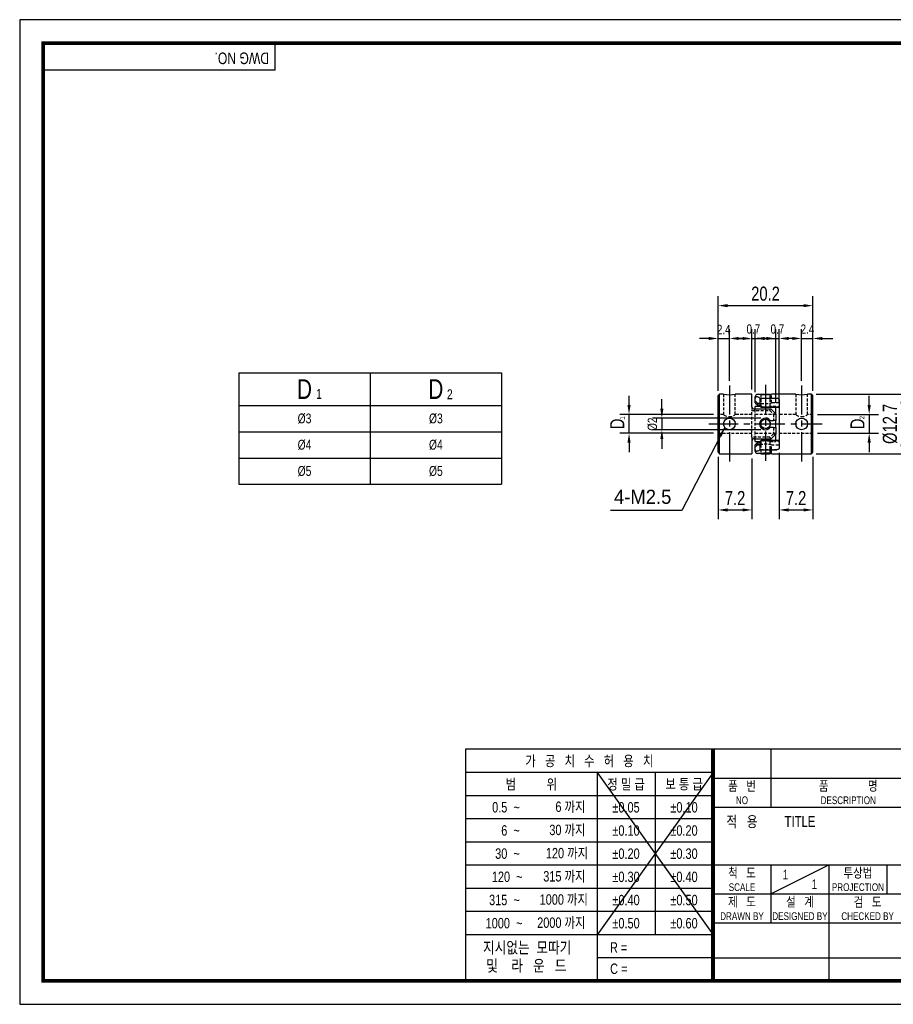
# Model space of a CAD drawing. Header units: millimetres. Extents: x 0 to 297, y 0 to 210.
# Tile 1 of 2: x 0 to 186, y 0 to 210. Entities that reach past the tile are written whole.
import ezdxf
from ezdxf.enums import TextEntityAlignment as Align

# ---------------------------------------------------------------- set-up
doc = ezdxf.new("R2010")
doc.units = ezdxf.units.MM
doc.header["$LTSCALE"] = 5
for name, pattern in [('CENTER', [2, 1.25, -0.25, 0.25, -0.25]), ('CENTER2', [1.125, 0.75, -0.125, 0.125, -0.125]), ('DASHED', [0.75, 0.5, -0.25]), ('HIDDEN', [0.375, 0.25, -0.125]), ('HIDDEN2', [0.1875, 0.125, -0.0625]), ('PHANTOM2', [1.25, 0.625, -0.125, 0.125, -0.125, 0.125, -0.125])]:
    doc.linetypes.add(name, pattern=pattern)
doc.layers.get('0').update_dxf_attribs({"linetype": 'CONTINUOUS'})
doc.layers.get('Defpoints').update_dxf_attribs({"linetype": 'CONTINUOUS'})
for name, color, linetype in [('BM', 2, 'CONTINUOUS'), ('C', 1, 'CENTER2'), ('CT', 1, 'CENTER'), ('D', 7, 'CONTINUOUS'), ('DIM', 7, 'CONTINUOUS'), ('H', 3, 'HIDDEN'), ('HD', 4, 'DASHED'), ('P', 4, 'PHANTOM2')]:
    doc.layers.add(name, color=color, linetype=linetype)
doc.styles.get("Standard").update_dxf_attribs({"font": 'Gulim.ttf', "width": 0.8, "height": 3})
doc.dimstyles.new('LIM', dxfattribs={"dimtxt": 2, "dimasz": 2, "dimexe": 2, "dimexo": 1, "dimgap": 1, "dimtad": 1, "dimdec": 3, "dimzin": 9, "dimdsep": 46, "dimtxsty": 'Standard', "dimcen": 3, "dimclrd": 1, "dimclre": 1, "dimadec": 0, "dimazin": 0, "dimtfac": 1, "dimtdec": 3, "dimtmove": 0, "dimatfit": 3, "dimfxl": 0, "dimtolj": 1, "dimtzin": 0, "dimarcsym": 0})

# ---------------------------------------------------------------- blocks, each defined once
blk = doc.blocks.new('*D230')
at = {"layer": 'Defpoints', "color": 0}
for p in [(169.11, 149.01), (148.91, 129.84), (169.11, 129.84)]:
    blk.add_point(p, dxfattribs=at)
at = {"layer": 'DIM', "color": 1, "lineweight": -2}
for p, q in [((148.91, 130.84), (148.91, 151.01)), ((169.11, 130.84), (169.11, 151.01)), ((150.91, 149.01), (167.11, 149.01))]:
    blk.add_line(p, q, dxfattribs=at)
at = {"layer": 'DIM', "color": 1}
for points in [[(150.91, 149.34), (150.91, 148.68), (148.91, 149.01)], [(167.11, 149.34), (167.11, 148.68), (169.11, 149.01)]]:
    blk.add_solid(points, dxfattribs=at)
at = {"layer": 'DIM', "color": 0, "insert": (159.01, 151.55), "char_height": 3, "attachment_point": 5}
blk.add_mtext('\\A1;20.2', dxfattribs=at)
blk = doc.blocks.new('*D231')
at = {"layer": 'Defpoints', "color": 0}
for p in [(148.91, 117.74), (156.11, 117.44), (156.11, 105.44)]:
    blk.add_point(p, dxfattribs=at)
at = {"layer": 'DIM', "color": 1, "lineweight": -2}
for p, q in [((148.91, 116.74), (148.91, 103.44)), ((156.11, 116.44), (156.11, 103.44)), ((150.91, 105.44), (154.11, 105.44))]:
    blk.add_line(p, q, dxfattribs=at)
at = {"layer": 'DIM', "color": 1}
for points in [[(150.91, 105.77), (150.91, 105.1), (148.91, 105.44)], [(154.11, 105.77), (154.11, 105.1), (156.11, 105.44)]]:
    blk.add_solid(points, dxfattribs=at)
at = {"layer": 'DIM', "color": 0, "insert": (152.51, 107.98), "char_height": 3, "attachment_point": 5}
blk.add_mtext('\\A1;7.2', dxfattribs=at)
blk = doc.blocks.new('*D232')
at = {"layer": 'Defpoints', "color": 0}
for p in [(129.91, 125.79), (148.91, 125.79), (148.91, 121.79)]:
    blk.add_point(p, dxfattribs=at)
at = {"layer": 'DIM', "color": 1, "lineweight": -2}
for p, q in [((129.91, 127.79), (129.91, 129.79)), ((147.91, 125.79), (127.91, 125.79)), ((129.91, 121.79), (129.91, 125.79)), ((147.91, 121.79), (127.91, 121.79)), ((129.91, 119.79), (129.91, 117.79))]:
    blk.add_line(p, q, dxfattribs=at)
at = {"layer": 'DIM', "color": 1}
for points in [[(129.57, 127.79), (130.24, 127.79), (129.91, 125.79)], [(129.57, 119.79), (130.24, 119.79), (129.91, 121.79)]]:
    blk.add_solid(points, dxfattribs=at)
at = {"layer": 'DIM', "color": 0, "insert": (127.4, 123.79), "char_height": 3, "attachment_point": 5, "rotation": 90}
blk.add_mtext('\\A1;D', dxfattribs=at)
blk = doc.blocks.new('*D233')
at = {"layer": 'Defpoints', "color": 0}
for p in [(161.91, 118.61), (169.11, 117.74), (169.11, 105.44)]:
    blk.add_point(p, dxfattribs=at)
at = {"layer": 'DIM', "color": 1, "lineweight": -2}
for p, q in [((161.91, 117.61), (161.91, 103.44)), ((169.11, 116.74), (169.11, 103.44)), ((163.91, 105.44), (167.11, 105.44))]:
    blk.add_line(p, q, dxfattribs=at)
at = {"layer": 'DIM', "color": 1}
for points in [[(163.91, 105.77), (163.91, 105.1), (161.91, 105.44)], [(167.11, 105.77), (167.11, 105.1), (169.11, 105.44)]]:
    blk.add_solid(points, dxfattribs=at)
at = {"layer": 'DIM', "color": 0, "insert": (165.51, 107.98), "char_height": 3, "attachment_point": 5}
blk.add_mtext('\\A1;7.2', dxfattribs=at)
blk = doc.blocks.new('*D234')
at = {"layer": 'Defpoints', "color": 0}
for p in [(168.81, 130.14), (168.81, 117.44), (188.11, 117.44)]:
    blk.add_point(p, dxfattribs=at)
at = {"layer": 'DIM', "color": 1, "lineweight": -2}
for p, q in [((169.81, 130.14), (190.11, 130.14)), ((188.11, 128.14), (188.11, 119.44)), ((169.81, 117.44), (190.11, 117.44))]:
    blk.add_line(p, q, dxfattribs=at)
at = {"layer": 'DIM', "color": 1}
for points in [[(187.77, 128.14), (188.44, 128.14), (188.11, 130.14)], [(187.77, 119.44), (188.44, 119.44), (188.11, 117.44)]]:
    blk.add_solid(points, dxfattribs=at)
at = {"layer": 'DIM', "color": 0, "insert": (185.56, 123.79), "char_height": 3, "attachment_point": 5, "rotation": 90}
blk.add_mtext('\\A1;%%c12.7', dxfattribs=at)
blk = doc.blocks.new('*D235')
at = {"layer": 'Defpoints', "color": 0}
for p in [(169.11, 125.79), (169.11, 121.79), (181.11, 121.79)]:
    blk.add_point(p, dxfattribs=at)
at = {"layer": 'DIM', "color": 1, "lineweight": -2}
for p, q in [((181.11, 127.79), (181.11, 129.79)), ((170.11, 125.79), (183.11, 125.79)), ((181.11, 125.79), (181.11, 121.79)), ((170.11, 121.79), (183.11, 121.79)), ((181.11, 119.79), (181.11, 117.79))]:
    blk.add_line(p, q, dxfattribs=at)
at = {"layer": 'DIM', "color": 1}
for points in [[(180.77, 127.79), (181.44, 127.79), (181.11, 125.79)], [(180.77, 119.79), (181.44, 119.79), (181.11, 121.79)]]:
    blk.add_solid(points, dxfattribs=at)
at = {"layer": 'DIM', "color": 0, "insert": (178.6, 123.79), "char_height": 3, "attachment_point": 5, "rotation": 90}
blk.add_mtext('\\A1;D', dxfattribs=at)

msp = doc.modelspace()

# ---------------------------------------------------------------- linework, layer by layer
for p, q in [((54.437, 199.2323), (54.437, 205)), ((54.437, 199.2323), (5, 199.2323)), ((46.7219, 134.7112), (102.7219, 134.7112)), ((46.7219, 134.7112), (46.7219, 110.9112)), ((102.7219, 134.7112), (102.7219, 110.9112)), ((46.7219, 110.9112), (102.7219, 110.9112)), ((95.0758, 54.437), (95.0758, 5)), ((147.8086, 54.437), (95.0758, 54.437)), ((292, 54.437), (147.8086, 54.437)), ((147.8086, 54.437), (147.8086, 5)), ((160.1679, 54.437), (160.1679, 42.0778)), ((147.8086, 49.4295), (95.0758, 49.4295)), ((147.8086, 49.4295), (123.0901, 14.8235)), ((123.0901, 49.4295), (147.8086, 14.8235)), ((123.0901, 49.4295), (123.0901, 5)), ((135.4493, 49.4295), (135.4493, 14.8235)), ((147.8086, 48.2574), (292, 48.2574)), ((147.8086, 44.4858), (95.0758, 44.4858)), ((147.8086, 42.0778), (292, 42.0778)), ((147.8086, 39.5421), (95.0758, 39.5421)), ((147.8086, 34.5984), (95.0758, 34.5984)), ((147.8086, 29.6547), (95.0758, 29.6547)), ((147.8086, 29.7185), (292, 29.7185)), ((160.1679, 23.5389), (172.5271, 29.7185)), ((160.1679, 29.7185), (160.1679, 17.3593)), ((172.5271, 29.7185), (172.5271, 5)), ((184.8864, 29.7185), (184.8864, 23.5389)), ((147.8086, 24.711), (95.0758, 24.711)), ((147.8086, 23.5389), (221.9642, 23.5389)), ((147.8086, 19.7673), (95.0758, 19.7673)), ((147.8086, 17.3593), (292, 17.3593)), ((147.8086, 14.8235), (95.0758, 14.8235)), ((147.8086, 9.8798), (123.0901, 9.8798)), ((147.8086, 9.8798), (221.9642, 9.8798))]:
    msp.add_line(p, q)
at = {"color": 4}
for p, q in [((74.7219, 134.7112), (74.7219, 110.9112)), ((46.7219, 127.7112), (102.7219, 127.7112))]:
    msp.add_line(p, q, dxfattribs=at)
at = {"color": 1}
for p, q in [((46.7219, 122.1112), (102.7219, 122.1112)), ((46.7219, 116.5112), (102.7219, 116.5112))]:
    msp.add_line(p, q, dxfattribs=at)
msp.add_lwpolyline([(297, 210), (0, 210), (0, 0), (297, 0)], close=True)
msp.add_lwpolyline([(292, 205, 0.8, 0.8, 0), (5, 205, 0.8, 0.8, 0), (5, 5, 0.8, 0.8, 0), (292, 5, 0.8, 0.8, 0)], format="xyseb", close=True)
at = {"const_width": 0.824}
msp.add_lwpolyline([(147.8086, 5), (147.8086, 54.437)], dxfattribs=at)
at = {"layer": 'BM', "linetype": 'Continuous'}
for p, q in [((149.2059, 130.1351), (148.9059, 129.8351)), ((148.9059, 117.7351), (148.9059, 129.8351)), ((149.2059, 117.4351), (149.2059, 130.1351)), ((150.0601, 130.1351), (149.2059, 130.1351)), ((156.1059, 130.1351), (152.5541, 130.1351)), ((156.1059, 127.4601), (156.1059, 130.1351)), ((156.8059, 129.2158), (156.8059, 129.5868)), ((156.8059, 128.2763), (156.8059, 129.2158)), ((156.8059, 128.2763), (156.8892, 128.1413)), ((157.3059, 127.7649), (156.8892, 128.1413)), ((158.0059, 130.0907), (157.3059, 130.0907)), ((157.8059, 129.2844), (161.4059, 129.2844)), ((157.8059, 129.2844), (157.8059, 127.5808)), ((158.0059, 130.1351), (160.0059, 130.1351)), ((158.0059, 130.1351), (158.0059, 130.0907)), ((160.0059, 130.091), (160.0059, 130.1351)), ((165.4577, 130.1351), (160.2517, 130.1351)), ((161.9059, 128.9636), (161.9059, 118.6066)), ((168.8059, 130.1351), (167.9517, 130.1351)), ((168.8059, 117.4351), (168.8059, 130.1351)), ((169.1059, 129.8351), (168.8059, 130.1351)), ((169.1059, 117.7351), (169.1059, 129.8351)), ((160.2059, 126.9601), (156.6059, 126.9601)), ((157.7225, 127.5351), (156.8059, 127.5351)), ((156.8059, 126.9607), (156.8059, 127.5351)), ((157.8059, 127.5808), (157.9778, 127.4259)), ((157.9778, 127.4259), (161.4059, 127.4259)), ((158.1175, 127.2654), (157.9778, 127.4259)), ((161.9059, 127.2654), (158.1174, 127.2654)), ((160.7059, 126.4601), (160.2059, 126.9601)), ((160.7059, 126.4601), (161.2059, 125.9601)), ((161.2059, 125.9621), (161.2059, 127.2693)), ((160.0059, 124.5351), (160.7059, 124.5351)), ((161.2059, 124.5351), (160.7059, 124.5351)), ((161.2059, 125.9601), (161.2059, 124.5351)), ((161.2059, 123.0343), (161.2059, 124.5351)), ((160.7059, 123.0351), (160.0059, 123.0351)), ((160.7059, 123.0351), (161.2059, 123.0351)), ((161.2059, 123.0351), (161.2059, 121.6101)), ((156.1059, 120.1101), (156.1059, 117.4351)), ((156.6059, 120.6101), (160.2059, 120.6101)), ((156.8059, 120.0351), (156.8059, 120.6101)), ((156.8059, 120.0351), (157.7225, 120.0351)), ((156.8892, 119.4289), (157.3059, 119.8053)), ((156.8892, 119.4289), (157.3059, 119.8053)), ((157.9778, 120.1443), (157.8059, 119.9894)), ((157.8059, 119.9894), (157.8059, 118.2859)), ((157.9778, 120.1443), (158.1175, 120.3048)), ((161.4059, 120.1443), (157.9778, 120.1443)), ((158.1175, 120.3048), (161.9059, 120.3048)), ((160.2059, 120.6101), (160.7059, 121.1101)), ((161.2059, 121.6101), (160.7059, 121.1101)), ((161.2059, 120.302), (161.2059, 121.6101)), ((148.9059, 117.7351), (149.2059, 117.4351)), ((156.8892, 119.4289), (156.8059, 119.2939)), ((156.8059, 118.3545), (156.8059, 119.2939)), ((156.8059, 117.9834), (156.8059, 118.3545)), ((157.8059, 118.2859), (161.4059, 118.2859)), ((168.8059, 117.4351), (169.1059, 117.7351)), ((149.2059, 117.4351), (156.1059, 117.4351)), ((158.0059, 117.4796), (157.3059, 117.4796)), ((158.0059, 117.4796), (158.0059, 117.4351)), ((158.0059, 117.4351), (160.0059, 117.4351)), ((160.0059, 117.4351), (160.0059, 117.4793)), ((160.2541, 117.4351), (168.8059, 117.4351))]:
    msp.add_line(p, q, dxfattribs=at)
at = {"layer": 'BM', "linetype": 'HIDDEN2'}
for p, q in [((156.1059, 127.4601), (156.1059, 126.6222)), ((158.0093, 127.5351), (157.7225, 127.5351)), ((158.1175, 127.2654), (157.9778, 127.4259)), ((157.7225, 120.0351), (158.0086, 120.0351)), ((157.9778, 120.1443), (158.1175, 120.3048)), ((161.4059, 118.2859), (157.8059, 118.2859))]:
    msp.add_line(p, q, dxfattribs=at)
at = {"layer": 'BM', "linetype": 'Continuous'}
for centre, radius in [((151.3059, 123.7851), 1.25), ((159.0059, 123.7851), 1), ((166.7059, 123.7851), 1.25)]:
    msp.add_circle(centre, radius, dxfattribs=at)
at = {"layer": 'BM', "linetype": 'HIDDEN2'}
msp.add_circle((159.0059, 123.7851), 1, dxfattribs=at)
at = {"layer": 'BM', "linetype": 'Continuous'}
for centre, radius, start, end in [((151.3058, 136.3572), 6.3464, 258.641924, 281.357516), ((157.3077, 129.5888), 0.5018, 90.208622, 180.2285), ((154.8577, 123.7891), 4.803, 52.133962, 64.977905), ((154.6309, 123.7851), 6.35, 60, 65.085848), ((159.0078, 136.3456), 6.3346, 260.900817, 281.362078), ((166.7059, 136.3572), 6.3464, 258.640341, 281.358076), ((156.6059, 127.4601), 0.5, 180, 270), ((155.1768, 123.3964), 4.8597, 52.763148, 64.016481), ((159.0059, 123.7851), 1.25, 36.869898, 323.130102), ((156.6059, 120.1101), 0.5, 90, 180), ((154.8576, 123.7813), 4.8032, 295.022075, 307.865538), ((155.1766, 124.174), 4.86, 295.984227, 307.237099), ((157.3076, 117.9813), 0.5017, 179.757417, 269.805461), ((154.6309, 123.7851), 6.35, 294.914152, 300), ((159.0078, 111.2249), 6.3344, 78.638375, 99.10051)]:
    msp.add_arc(centre, radius, start, end, dxfattribs=at)
for centre, major_axis, start_param, end_param in [((161.4059, 127.6634), (0.5, 0), 4.71238898, 6.28318531), ((161.4059, 119.9068), (-0.5, 0), 3.14159265, 4.71238898)]:
    msp.add_ellipse(centre, major_axis=major_axis, ratio=0.47498587, start_param=start_param, end_param=end_param, dxfattribs=at)
for points, knots in [([(157.3059, 129.5442), (157.2493, 129.5705), (157.1895, 129.5866), (157.13, 129.5879), (157.0869, 129.5888), (157.0431, 129.5819), (157.0018, 129.5646), (156.9697, 129.5512), (156.9383, 129.531), (156.9108, 129.5038), (156.8881, 129.4814), (156.8676, 129.4536), (156.8514, 129.4219), (156.8351, 129.3901), (156.8227, 129.3536), (156.8153, 129.3158), (156.8089, 129.2834), (156.8059, 129.2494), (156.8059, 129.2158)], [0, 0, 0, 0, 0.27727012, 0.27727012, 0.27727012, 0.47730408, 0.47730408, 0.47730408, 0.63312106, 0.63312106, 0.63312106, 0.76137616, 0.76137616, 0.76137616, 0.89017892, 0.89017892, 0.89017892, 1, 1, 1, 1]), ([(161.4059, 129.2844), (161.4561, 129.2844), (161.5071, 129.2799), (161.5543, 129.2713), (161.6015, 129.2628), (161.6463, 129.25), (161.6857, 129.234), (161.7269, 129.2174), (161.7633, 129.1969), (161.7932, 129.1741), (161.8268, 129.1484), (161.853, 129.1192), (161.8714, 129.0884), (161.8946, 129.0494), (161.9059, 129.0068), (161.9059, 128.9636)], [0, 0, 0, 0, 0.17550128, 0.17550128, 0.17550128, 0.35044549, 0.35044549, 0.35044549, 0.53328294, 0.53328294, 0.53328294, 0.73917562, 0.73917562, 0.73917562, 1, 1, 1, 1]), ([(156.8059, 118.3545), (156.8059, 118.3155), (156.81, 118.2759), (156.8186, 118.2389), (156.8273, 118.2017), (156.8409, 118.1662), (156.8582, 118.1356), (156.8746, 118.1066), (156.8947, 118.0814), (156.9165, 118.0609), (156.9457, 118.0336), (156.9787, 118.0139), (157.0125, 118.0014), (157.0591, 117.9841), (157.1083, 117.9794), (157.1563, 117.9839), (157.207, 117.9886), (157.2576, 118.0036), (157.3059, 118.0261)], [0, 0, 0, 0, 0.1277866, 0.1277866, 0.1277866, 0.25635561, 0.25635561, 0.25635561, 0.37775071, 0.37775071, 0.37775071, 0.54001803, 0.54001803, 0.54001803, 0.76397071, 0.76397071, 0.76397071, 1, 1, 1, 1]), ([(161.9059, 118.6066), (161.9059, 118.5576), (161.8913, 118.5092), (161.8611, 118.4659), (161.8381, 118.4328), (161.8052, 118.4018), (161.7637, 118.3757), (161.7219, 118.3494), (161.6698, 118.3271), (161.612, 118.3118), (161.5621, 118.2985), (161.5064, 118.2899), (161.4504, 118.287), (161.4356, 118.2862), (161.4207, 118.2859), (161.4059, 118.2859)], [0, 0, 0, 0, 0.29684631, 0.29684631, 0.29684631, 0.52350933, 0.52350933, 0.52350933, 0.7523319, 0.7523319, 0.7523319, 0.94896129, 0.94896129, 0.94896129, 1, 1, 1, 1])]:
    msp.add_open_spline(points, degree=3, knots=knots, dxfattribs=at)
at = {"layer": 'C'}
msp.add_line((147.8086, 49.4295), (147.8086, 49.3961), dxfattribs=at)
at = {"layer": 'CT'}
for p, q in [((151.3058, 132.0108), (151.3058, 115.4351)), ((159.0059, 132.1351), (159.0059, 115.4351)), ((166.7059, 132.0108), (166.7059, 115.4351)), ((146.9059, 123.7851), (171.1059, 123.7851))]:
    msp.add_line(p, q, dxfattribs=at)
at = {"layer": 'DIM', "color": 1}
for p, q in [((148.9059, 130.8351), (148.9059, 144.0108)), ((151.3058, 133.0108), (151.3058, 144.0108)), ((156.1059, 131.1351), (156.1059, 144.0108)), ((156.8059, 130.5868), (156.8059, 144.0108)), ((161.2059, 128.2654), (161.2059, 144.0108)), ((161.9059, 128.2654), (161.9059, 144.0108)), ((166.7059, 133.0108), (166.7059, 144.0108)), ((169.1059, 130.8351), (169.1059, 144.0108)), ((146.9059, 142.0108), (144.9059, 142.0108)), ((148.9059, 142.0108), (151.3058, 142.0108)), ((154.1059, 142.0108), (152.1059, 142.0108)), ((153.3058, 142.0108), (155.5688, 142.0108)), ((155.9671, 142.0108), (157.7407, 142.0108)), ((156.1059, 142.0108), (156.8059, 142.0108)), ((159.2059, 142.0108), (157.2059, 142.0108)), ((158.8059, 142.0108), (161.5023, 142.0108)), ((161.2059, 142.0108), (161.9059, 142.0108)), ((164.7059, 142.0108), (162.7059, 142.0108)), ((166.7059, 142.0108), (169.1059, 142.0108)), ((171.1059, 142.0108), (173.3219, 142.0108)), ((136.9059, 127.0351), (136.9059, 129.0351)), ((158.0059, 125.0351), (134.9059, 125.0351)), ((136.9059, 125.0351), (136.9059, 122.5351)), ((158.0059, 122.5351), (134.9059, 122.5351)), ((136.9059, 120.5351), (136.9059, 118.4633))]:
    msp.add_line(p, q, dxfattribs=at)
for points in [[(146.9059, 142.3441), (146.9059, 141.6775), (148.9059, 142.0108)], [(153.3058, 142.3441), (153.3058, 141.6775), (151.3058, 142.0108)], [(154.1059, 142.3441), (154.1059, 141.6775), (156.1059, 142.0108)], [(158.8059, 142.3441), (158.8059, 141.6775), (156.8059, 142.0108)], [(159.2059, 142.3441), (159.2059, 141.6775), (161.2059, 142.0108)], [(163.9059, 142.3441), (163.9059, 141.6775), (161.9059, 142.0108)], [(164.7059, 142.3441), (164.7059, 141.6775), (166.7059, 142.0108)], [(171.1059, 142.3441), (171.1059, 141.6775), (169.1059, 142.0108)], [(136.5726, 127.0351), (137.2392, 127.0351), (136.9059, 125.0351)], [(136.5726, 120.5351), (137.2392, 120.5351), (136.9059, 122.5351)]]:
    msp.add_solid(points, dxfattribs=at)
at = {"layer": 'H'}
msp.add_line((147.8086, 49.3128), (147.8086, 49.2711), dxfattribs=at)
at = {"layer": 'HD', "linetype": 'HIDDEN2'}
for p, q in [((150.0559, 130.1351), (150.0559, 125.7833)), ((152.5559, 125.7841), (152.5559, 130.1351)), ((157.3059, 128.2122), (156.8059, 128.7186)), ((157.3059, 127.7649), (157.3059, 128.2122)), ((157.3059, 128.2122), (158.0059, 128.2122)), ((158.0059, 130.0907), (158.0059, 128.2122)), ((158.0059, 128.2122), (158.0059, 127.5342)), ((160.0059, 127.5344), (160.0059, 130.091)), ((161.9059, 128.2752), (160.2523, 128.2752)), ((160.2559, 128.2742), (160.2559, 130.1351)), ((165.4559, 130.1351), (165.4559, 125.7841)), ((167.9559, 125.7833), (167.9559, 130.1351)), ((156.1059, 120.9481), (156.1059, 126.6222)), ((156.1059, 126.6222), (159.8943, 126.6222)), ((156.8059, 120.6101), (156.8059, 126.9607)), ((159.8943, 126.6222), (160.034, 126.9601)), ((159.8943, 126.6222), (160.7059, 125.8642)), ((161.2059, 127.5351), (160.0032, 127.5351)), ((160.7059, 125.8642), (161.1225, 126.0435)), ((161.2059, 127.2693), (161.2059, 127.5351)), ((150.0589, 125.7851), (148.9059, 125.7851)), ((156.1059, 125.7851), (152.5543, 125.7851)), ((161.2059, 125.7851), (156.8059, 125.7851)), ((160.7059, 125.8642), (160.7059, 124.5351)), ((165.4575, 125.7851), (161.9059, 125.7851)), ((169.1059, 125.7851), (167.9529, 125.7851)), ((160.7059, 123.0351), (160.7059, 121.7061)), ((148.9059, 121.7851), (156.1059, 121.7851)), ((159.8943, 120.9481), (156.1059, 120.9481)), ((156.1059, 120.9481), (156.1059, 120.1101)), ((156.8059, 121.7851), (161.2059, 121.7851)), ((157.3059, 119.3581), (157.3059, 119.8053)), ((158.0059, 120.0358), (158.0059, 119.3581)), ((160.7059, 121.7061), (159.8943, 120.9481)), ((159.8943, 120.9481), (160.034, 120.6101)), ((160.0024, 120.0351), (161.2059, 120.0351)), ((160.0059, 117.4793), (160.0059, 120.0361)), ((160.7059, 121.7061), (161.1225, 121.5268)), ((161.2059, 120.0351), (161.2059, 120.302)), ((161.9059, 121.7851), (169.1059, 121.7851)), ((158.0059, 119.3581), (157.3059, 119.3581)), ((157.3059, 119.3581), (158.0059, 119.3581)), ((158.0059, 119.3581), (158.0059, 117.4796)), ((160.2515, 119.295), (161.9059, 119.295)), ((160.2559, 117.4351), (160.2559, 119.2962))]:
    msp.add_line(p, q, dxfattribs=at)
for centre, radius, start, end in [((159.0097, 132.5662), 4.4682, 257.017157, 286.193882), ((159.0059, 131.1453), 3.7462, 254.519302, 285.482203), ((159.0059, 116.4249), 3.7462, 74.519302, 105.482203), ((-214.4055, 485.8736), 522.0182, 315.325149, 315.403258), ((159.0097, 115.004), 4.4683, 73.807574, 102.982868)]:
    msp.add_arc(centre, radius, start, end, dxfattribs=at)
at = {"layer": 'HD', "linetype": 'DASHED', "ltscale": 0.3}
for centre in [(151.308, 127.3134), (166.705, 127.3124)]:
    msp.add_arc(centre, 1.9738, 230.739483, 309.214808, dxfattribs=at)
at = {"layer": 'P'}
msp.add_line((147.8086, 49.221), (147.8086, 49.1627), dxfattribs=at)

# ---------------------------------------------------------------- texts
for s, insert, char_height, width, attachment_point in [('D', (60.7219, 131.2112), 4.2, 28, 5), ('D', (88.7219, 131.2112), 4.2, 28, 5), ('1', (63.2177, 131.2361), 2.1, 6.3, 1), ('2', (91.0881, 131.1556), 2.1, 3.36, 1), ('%%c3', (60.7219, 124.9112), 2.1, 28, 5), ('%%c3', (88.7219, 124.9112), 2.1, 28, 5), ('%%c4', (60.7219, 119.3112), 2.1, 28, 5), ('%%c4', (88.7219, 119.3112), 2.1, 28, 5), ('%%c5', (60.7219, 113.7112), 2.1, 28, 5), ('%%c5', (88.7219, 113.7112), 2.1, 28, 5)]:
    msp.add_mtext(s, dxfattribs=dict(insert=insert, char_height=char_height, width=width, attachment_point=attachment_point))
at = {"layer": 'D', "width": 0.8}
msp.add_text('DWG NO.', height=2.47185, rotation=180, dxfattribs=at).set_placement((53.1681, 203.0007))
for s, height, p in [('가   공   치   수   허   용   치', 2.224667, (121.4422, 51.9333)), ('범          위', 2.224667, (109.0829, 46.9576)), ('정 밀 급', 2.22467, (129.2697, 46.9576)), ('보 통 급', 2.22467, (141.629, 46.9576)), ('품   번', 2.05988, (153.9882, 46.6095)), ('품              명', 2.059877, (176.6469, 46.6095)), ('NO', 1.6479, (153.9882, 43.5197)), ('DESCRIPTION', 1.647902, (176.6469, 43.5197)), ('%%p0.05', 2.22467, (129.2697, 42.0139)), ('%%p0.10', 2.22467, (141.629, 42.0139)), ('적   용', 2.30706, (153.9882, 38.988)), ('TITLE', 2.30706, (166.3475, 38.988)), ('%%p0.10', 2.22467, (129.2697, 37.0702)), ('%%p0.20', 2.22467, (141.629, 37.0702)), ('%%p0.20', 2.22467, (129.2697, 32.1265)), ('%%p0.30', 2.22467, (141.629, 32.1265)), ('척   도', 2.05988, (153.9882, 28.0706)), ('투상법', 2.05988, (178.7068, 28.0706)), ('%%p0.30', 2.22467, (129.2697, 27.1828)), ('%%p0.40', 2.22467, (141.629, 27.1828)), ('1', 2.0599, (163.2577, 27.6586)), ('SCALE', 1.6479, (153.9882, 24.9808)), ('1', 2.0599, (169.4373, 25.5988)), ('PROJECTION', 1.6479, (178.7068, 24.9808)), ('%%p0.40', 2.22467, (129.2697, 22.2391)), ('%%p0.50', 2.22467, (141.629, 22.2391)), ('제   도', 2.05988, (153.9882, 21.891)), ('설   계', 2.05988, (166.3475, 21.891)), ('검   도', 2.05988, (180.7666, 21.891)), ('%%p0.50', 2.22467, (129.2697, 17.2954)), ('%%p0.60', 2.22467, (141.629, 17.2954))]:
    msp.add_text(s, height=height, dxfattribs=at).set_placement(p, align=Align.MIDDLE)
for s, height, p in [('DRAWN BY', 1.6479, (153.9882, 17.9772)), ('DESIGNED BY', 1.647902, (166.3475, 17.9772)), ('CHECKED BY', 1.6479, (180.7666, 17.9772))]:
    msp.add_text(s, height=height, dxfattribs=at).set_placement(p, align=Align.CENTER)
at = {"layer": 'D', "linetype": 'ByBlock', "width": 0.8}
for s, height, p in [('지시없는  모따기', 2.47185, (98.783, 10.8675)), ('및    라   운   드', 2.471852, (99.4623, 6.9968))]:
    msp.add_text(s, height=height, dxfattribs=at).set_placement(p)
at = {"layer": 'D', "width": 0.8}
for s, p in [('R = ', (125.8389, 10.9999)), ('C = ', (125.878, 6.4776))]:
    msp.add_text(s, height=2.22467, dxfattribs=at).set_placement(p)
at = {"layer": 'D', "char_height": 2.22467, "attachment_point": 6}
for s, insert, width in [('0.5  ~', (106.6111, 42.0139), 8.231062), ('6 까지', (120.6182, 42.0139), 9.803532), ('6  ~', (106.6111, 37.0702), 8.231022), ('30 까지', (120.6182, 37.0702), 9.803491), ('120 까지', (121.1758, 32.1265), 12.652424), ('30  ~', (106.6111, 32.1265), 8.231022), ('120  ~', (107.1976, 27.1828), 8.937991), ('315 까지', (120.6182, 27.1828), 12.097781), ('315  ~', (106.6111, 22.2391), 9.885083), ('1000 까지', (121.1426, 22.2391), 13.382285), ('2000 까지', (120.6182, 17.2954), 12.974319), ('1000  ~', (107.1704, 17.2954), 14.528725)]:
    msp.add_mtext(s, dxfattribs=dict(at, insert=insert, width=width))
at = {"layer": 'DIM'}
msp.add_text('4-M2.5', height=3, dxfattribs=at).set_placement((126.7136, 106.7395))
at = {"layer": 'DIM', "char_height": 2, "attachment_point": 5}
for s, insert in [('\\A1;2.4', (150.0943, 143.9159)), ('\\A1;0.7', (156.4161, 144.0108)), ('\\A1;0.7', (161.537, 144.0108)), ('\\A1;2.4', (167.9418, 144.0108))]:
    msp.add_mtext(s, dxfattribs=dict(at, insert=insert))
at = {"layer": 'DIM', "char_height": 1, "attachment_point": 1, "rotation": 90}
for s, insert, width in [('1', (127.97, 124.7013), 3.5), ('2', (179.0588, 124.7543), 2.6)]:
    msp.add_mtext(s, dxfattribs=dict(at, insert=insert, width=width))
at = {"layer": 'DIM', "insert": (134.9059, 123.7302), "char_height": 2, "attachment_point": 5, "rotation": 90}
msp.add_mtext('%%c2', dxfattribs=at)

# ---------------------------------------------------------------- dimensions: what is measured, and where the dimension line sits
at = {"layer": 'DIM'}
for base, p1, p2, picture, middle in [((169.1059, 149.0108), (148.9059, 129.8351), (169.1059, 129.8351), '*D230', (159.0059, 151.5487)), ((169.1059, 105.4351), (161.9059, 118.6066), (169.1059, 117.7351), '*D233', (165.5059, 107.9751))]:
    dim = msp.add_linear_dim(base=base, p1=p1, p2=p2, dimstyle='LIM', dxfattribs=at)
    dim.commit()
    dim.dimension.update_dxf_attribs({"geometry": picture, "text_midpoint": middle})
for base, p1, p2, text, picture, middle in [((129.9059, 125.7851), (148.9059, 121.7851), (148.9059, 125.7851), 'D', '*D232', (127.4039, 123.7851)), ((188.1059, 117.4351), (168.8059, 130.1351), (168.8059, 117.4351), '%%c12.7', '*D234', (185.5639, 123.7851)), ((181.1059, 121.7851), (169.1059, 125.7851), (169.1059, 121.7851), 'D', '*D235', (178.6039, 123.7851))]:
    dim = msp.add_linear_dim(base=base, p1=p1, p2=p2, angle=90, text=text, dimstyle='LIM', dxfattribs=at)
    dim.commit()
    dim.dimension.update_dxf_attribs({"geometry": picture, "text_midpoint": middle})
dim = msp.add_linear_dim(base=(156.1059, 105.4351), p1=(148.9059, 117.7351), p2=(156.1059, 117.4351), text='7.2', dimstyle='LIM', dxfattribs=at)
dim.commit()
dim.dimension.update_dxf_attribs({"geometry": '*D231', "text_midpoint": (152.5059, 107.9751)})

# ---------------------------------------------------------------- leaders
msp.add_leader([(150.3107, 123.0287), (141.1735, 105.3366), (125.9398, 105.3366)], dimstyle='LIM', override={"dimgap": 1, "dimtad": 0}, dxfattribs=at)

doc.saveas('drawing.dxf')
